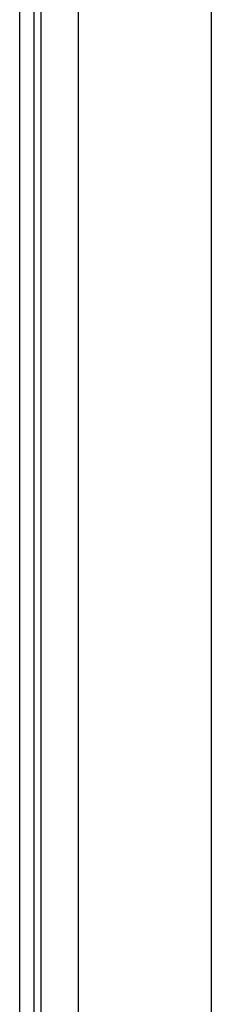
# Model space of a CAD drawing. Header units: inches. Extents: x 20 to 683, y 61 to 320.
# Tile 118 of 256: x 92.348 to 93.25, y 180.896 to 185.536. Entities that reach past the tile are written whole.
import ezdxf

# ---------------------------------------------------------------- set-up
doc = ezdxf.new("R2010")
doc.units = ezdxf.units.IN
doc.header["$MEASUREMENT"] = 0
doc.layers.add('Visible Edges(ANSI)', color=7, linetype='Continuous', lineweight=25)
doc.layers.add('Visible Tangent Edges(ANSI)', color=7, linetype='Continuous', lineweight=25)

msp = doc.modelspace()

# ---------------------------------------------------------------- linework, layer by layer
at = {"layer": 'Visible Edges(ANSI)'}
for p, q in [((92.3478, 176.4917), (92.3478, 215.0947)), ((92.4158, 176.4917), (92.4158, 215.0947)), ((92.6253, 177.2897), (92.6253, 195.5129)), ((93.2503, 195.3509), (93.2503, 177.2897))]:
    msp.add_line(p, q, dxfattribs=at)
at = {"layer": 'Visible Tangent Edges(ANSI)'}
msp.add_line((92.4468, 215.0947), (92.4468, 176.3747), dxfattribs=at)

doc.saveas('drawing.dxf')
